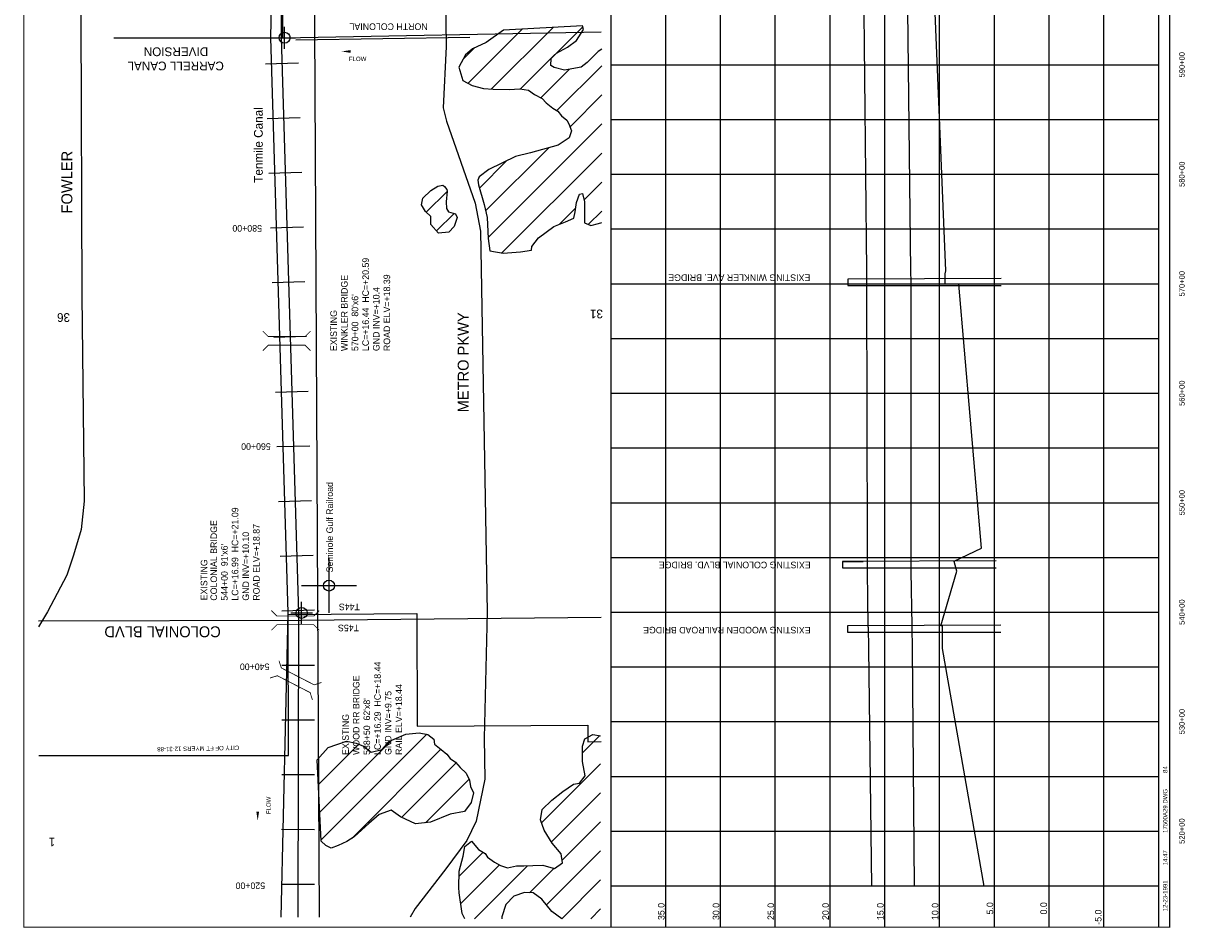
# Model space of a CAD drawing. Extents: x 217723 to 228442, y 820768 to 836778.
# Tile 1 of 2: x 217723 to 228326, y 820768 to 829031. Entities that reach past the tile are written whole.
import ezdxf
from ezdxf.enums import TextEntityAlignment as Align

# ---------------------------------------------------------------- set-up
doc = ezdxf.new("R2010")
doc.units = 0
doc.header["$LTSCALE"] = 800
doc.header["$PDMODE"] = 34
doc.header["$PDSIZE"] = 100
doc.linetypes.add('DASHED', pattern=[0])
doc.linetypes.add('STREAM', pattern=[0])
doc.layers.get('0').update_dxf_attribs({"linetype": 'CONTINUOUS'})
for name, color, linetype in [('BORDER', 1, 'CONTINUOUS'), ('CITY', 10, 'DASHED'), ('EXISTING', 7, 'CONTINUOUS'), ('GRID', 2, 'CONTINUOUS'), ('MAJROADS', 9, 'CONTINUOUS'), ('MLLTXT', 7, 'CONTINUOUS'), ('RR', 13, 'CONTINUOUS'), ('SEC', 2, 'CONTINUOUS'), ('STATIONS', 7, 'CONTINUOUS'), ('STRUCTURES', 1, 'CONTINUOUS'), ('TEXT', 7, 'CONTINUOUS'), ('TRUNKS', 5, 'STREAM'), ('WETDBA', 12, 'CONTINUOUS'), ('WETFILL', 8, 'CONTINUOUS'), ('WSHEDS', 3, 'CONTINUOUS')]:
    doc.layers.add(name, color=color, linetype=linetype)

# ---------------------------------------------------------------- blocks, each defined once
blk = doc.blocks.new('BRIDGE')
at = {"layer": 'STRUCTURES', "color": 0, "const_width": 20}
for points in [[(-234, -534), (-101, -402), (-101, 496), (-234, 629)], [(244, -534), (112, -402), (112, 496), (244, 629)]]:
    blk.add_lwpolyline(points, dxfattribs=at)
blk = doc.blocks.new('TICK')
at = {"color": 0}
for points in [[(500, 0), (500, 1000)], [(0, 500), (1000, 500)]]:
    blk.add_lwpolyline(points, dxfattribs=at)
blk.add_point((500, 500), dxfattribs=at)
blk = doc.blocks.new('LOGON')
at = {"color": 0}
blk.add_attdef('DATE', text='', height=1, dxfattribs=at).set_placement((-1.87, 1.76), align=Align.RIGHT)
for tag, p in [('TIME', (1.56, 1.76)), ('DRAWING', (8.97, 1.76)), ('OPERATOR', (22.66, 1.76))]:
    blk.add_attdef(tag, p, '', height=1, dxfattribs=at)
blk = doc.blocks.new('FLARROW')
at = {"color": 0}
blk.add_lwpolyline([(-0.28, 0.019, 0, 0.05, 0), (-0.112, 0.019, 0, 0, -0.087559), (-0.012, 0.001, 0, 0, 0.245722), (0.075, 0.013, 0, 0, -0.309425), (0.212, 0.015, 0, 0, 0), (0.278, 0.013, 0, 0, 0)], format="xyseb", dxfattribs=at)
blk.add_text('FLOW', height=0.08, dxfattribs=at).set_placement((0.015, -0.157), align=Align.CENTER)
blk = doc.blocks.new('*X')
at = {"color": 0}
for p, q in [((221997, 828430), (222559, 828992)), ((222591, 828758), (222831, 828998)), ((221784, 828482), (222278, 828976)), ((221737, 828700), (221842, 828805)), ((222263, 828430), (222577, 828745)), ((222448, 828350), (222708, 828610)), ((222595, 828232), (223004, 828641)), ((222714, 828085), (223004, 828375)), ((221967, 827074), (223004, 828110)), ((221944, 827316), (222523, 827894)), ((222092, 826933), (223004, 827845)), ((221887, 827524), (222135, 827772)), ((222842, 827418), (223004, 827580)), ((221402, 827305), (221592, 827494)), ((222618, 827194), (222767, 827343)), ((222881, 827193), (223004, 827315)), ((221496, 827133), (221656, 827292)), ((220442, 821572), (221406, 822536)), ((220418, 822077), (220785, 822444)), ((220430, 821824), (221087, 822482)), ((222829, 822367), (222985, 822523)), ((220721, 821585), (221536, 822400)), ((221178, 821777), (221675, 822274)), ((222454, 821727), (222993, 822266)), ((221394, 821728), (221793, 822127)), ((222544, 821552), (222993, 822001)), ((222643, 821385), (222993, 821736)), ((222500, 820977), (222993, 821471)), ((221701, 821239), (221920, 821458)), ((221716, 820989), (222071, 821344)), ((221842, 820850), (222327, 821334)), ((222345, 821088), (222569, 821312)), ((222639, 820851), (222993, 821206)), ((222903, 820850), (222993, 820940))]:
    blk.add_line(p, q, dxfattribs=at)

msp = doc.modelspace()

# ---------------------------------------------------------------- linework, layer by layer
at = {"layer": 'BORDER', "color": 0, "const_width": 10}
msp.add_lwpolyline([(228188, 820773), (228188, 836773), (217728, 836773), (217728, 820773)], close=True, dxfattribs=at)
for points in [[(223088, 820773), (223088, 836773)], [(228088, 820773), (228088, 836773)]]:
    msp.add_lwpolyline(points, dxfattribs=at)
at = {"layer": 'CITY', "color": 0}
for points in [[(222997, 828948), (220092, 828895), (220088, 831607), (220925, 831621), (220930, 831844), (221299, 831847), (221297, 831607), (222289, 831607), (222291, 832176), (220051, 832184), (220051, 832861), (222720, 832862), (222718, 835430)], [(217864, 822342), (220143, 822343), (220142, 823630), (221315, 823639), (221320, 822611), (222876, 822619), (222876, 822466), (222997, 822469)]]:
    msp.add_lwpolyline(points, dxfattribs=at)
at = {"layer": 'EXISTING', "color": 0}
msp.add_line((225203, 824115), (225391, 824115), dxfattribs=at)
for points in [[(225469, 821148), (225443, 823319), (225438, 823514), (225437, 823515), (225437, 823525), (225437, 823526), (225430, 824025), (225430, 824026), (225430, 824115), (225429, 824116), (225429, 824235), (225424, 826647), (225424, 826648), (225424, 826692), (225424, 826740), (225424, 826770), (225397, 829420), (225386, 831620), (225379, 833469), (225379, 833470), (225266, 833510), (225264, 833511), (225264, 833560)], [(225403, 833560), (225403, 833511), (225487, 833510), (225784, 833470), (225785, 833469), (225784, 831620), (225792, 829420), (225823, 826770), (225823, 826740), (225824, 826692), (225824, 826648), (225824, 826647), (225826, 824235), (225826, 824116), (225826, 824115), (225826, 824026), (225826, 824025), (225833, 823526), (225833, 823525), (225833, 823515), (225833, 823514), (225839, 823319), (225855, 821148)]]:
    msp.add_lwpolyline(points, dxfattribs=at)
at = {"layer": 'EXISTING', "color": 0, "linetype": 'DASHED'}
for points in [[(226495, 821148), (226115, 823319), (226115, 823514), (226115, 823515), (226115, 823525), (226099, 823526), (226245, 824025), (226245, 824026), (226220, 824115), (226220, 824116), (226470, 824235), (226265, 826647), (226140, 826648), (226140, 826692), (226140, 826740), (226145, 826770), (226035, 829420), (226385, 831620), (225930, 833469), (225930, 833470), (225747, 833510), (225780, 833511), (225780, 833560)], [(226651, 826698), (225251, 826692), (225251, 826634), (226651, 826634)], [(226603, 824121), (225203, 824115), (225203, 824057), (226603, 824057)], [(226646, 823531), (225246, 823525), (225246, 823467), (226646, 823467)]]:
    msp.add_lwpolyline(points, dxfattribs=at)
at = {"layer": 'GRID', "color": 0}
for points in [[(223588, 820773), (223588, 836773)], [(224088, 820773), (224088, 836773)], [(224588, 820773), (224588, 836773)], [(225088, 820773), (225088, 836773)], [(225588, 820773), (225588, 836773)], [(226088, 820773), (226088, 836773)], [(226588, 820773), (226588, 836773)], [(227088, 820773), (227088, 836773)], [(227588, 820773), (227588, 836773)], [(228088, 828648), (223088, 828648)], [(228088, 828148), (223088, 828148)], [(228088, 827648), (223088, 827648)], [(228088, 827148), (223088, 827148)], [(228088, 826648), (223088, 826648)], [(228088, 826148), (223088, 826148)], [(228088, 825648), (223088, 825648)], [(228088, 825148), (223088, 825148)], [(228088, 824648), (223088, 824648)], [(228088, 824148), (223088, 824148)], [(228088, 823648), (223088, 823648)], [(228088, 823148), (223088, 823148)], [(228088, 822648), (223088, 822648)], [(228088, 822148), (223088, 822148)], [(228088, 821648), (223088, 821648)], [(228088, 821148), (223088, 821148)]]:
    msp.add_lwpolyline(points, dxfattribs=at)
at = {"layer": 'MAJROADS', "color": 0}
for points in [[(218294, 836656), (218298, 835165), (218240, 834210), (218214, 832954), (218238, 831638), (218258, 826543), (218278, 824666), (218250, 824407), (218182, 824172), (218122, 823989), (217943, 823655), (217863, 823518)], [(221528, 832948), (221582, 828818), (221556, 828259), (221587, 828137), (221847, 827387), (221898, 827132), (221959, 823650), (221929, 822499), (221935, 822126), (221857, 821743), (221773, 821564), (221579, 821308), (221301, 820943), (221254, 820866)], [(222997, 823601), (220257, 823576), (217863, 823570)]]:
    msp.add_lwpolyline(points, dxfattribs=at)
at = {"layer": 'RR', "color": 0}
msp.add_lwpolyline([(219949, 835402), (219990, 835348), (220202, 835142), (220311, 834732), (220362, 832480), (220424, 820866)], dxfattribs=at)
at = {"layer": 'SEC', "color": 0}
for p in [(220108, 828898), (220264, 823644)]:
    msp.add_point(p, dxfattribs=at)
at = {"layer": 'STATIONS', "color": 0}
for p, q in [((219935, 828661), (220235, 828670)), ((219950, 828161), (220250, 828170)), ((219965, 827661), (220265, 827670)), ((219980, 827162), (220280, 827171)), ((219995, 826662), (220294, 826671)), ((220009, 826162), (220309, 826171)), ((220024, 825662), (220324, 825671)), ((220039, 825163), (220339, 825171)), ((220054, 824663), (220354, 824672)), ((220069, 824163), (220369, 824172)), ((220083, 823663), (220383, 823672)), ((220083, 823168), (220383, 823167)), ((220083, 822668), (220383, 822667)), ((220082, 822168), (220382, 822167)), ((220081, 821668), (220381, 821667)), ((220081, 821168), (220381, 821167))]:
    msp.add_line(p, q, dxfattribs=at)
at = {"layer": 'TRUNKS', "color": 0}
msp.add_line((220211, 828880), (221800, 828904), dxfattribs=at)
at = {"layer": 'TRUNKS', "color": 0, "linetype": 'STREAM'}
msp.add_lwpolyline([(220099, 832770), (220078, 828898), (220234, 823644), (220230, 820866)], dxfattribs=at)
at = {"layer": 'TRUNKS', "color": 0}
msp.add_lwpolyline([(220100, 828895), (218550, 828895)], dxfattribs=at)
msp.add_lwpolyline([(219863, 821745, 0, 25, 0), (219863, 821829, 0, 0, -0.087559), (219872, 821879, 0, 0, 0.245722), (219866, 821923, 0, 0, -0.309425), (219865, 821991, 0, 0, 0), (219866, 822024, 0, 0, 0)], format="xyseb", dxfattribs=at)
at = {"layer": 'WETDBA', "color": 0}
for points in [[(223004, 828795), (222972, 828773), (222870, 828671), (222817, 828628), (222663, 828602), (222569, 828626), (222539, 828645), (222543, 828708), (222590, 828758), (222691, 828811), (222774, 828872), (222837, 828973), (222828, 829007), (222107, 828966), (221948, 828854), (221824, 828797), (221761, 828743), (221698, 828629), (221736, 828507), (221820, 828463), (221925, 828435), (222012, 828428), (222160, 828425), (222255, 828431), (222335, 828420), (222391, 828380), (222461, 828343), (222497, 828303), (222556, 828256), (222602, 828228), (222635, 828184), (222684, 828144), (222704, 828111), (222727, 828049), (222706, 827985), (222605, 827918), (222352, 827847), (222217, 827812), (221972, 827694), (221884, 827626), (221873, 827597), (221878, 827555), (221931, 827374), (221958, 827256), (221968, 827065), (221983, 826950), (222105, 826931), (222262, 826943), (222361, 826957), (222365, 826991), (222426, 827069), (222567, 827174), (222673, 827216), (222748, 827250), (222762, 827309), (222774, 827393), (222802, 827470), (222828, 827474), (222847, 827399), (222845, 827297), (222847, 827207), (222904, 827183), (222973, 827200), (223004, 827209)], [(221754, 820850), (221731, 820898), (221701, 821087), (221698, 821135), (221702, 821284), (221740, 821423), (221755, 821510), (221815, 821558), (221880, 821483), (221939, 821446), (221962, 821413), (222026, 821366), (222081, 821338), (222142, 821316), (222226, 821335), (222291, 821333), (222374, 821337), (222467, 821340), (222495, 821330), (222573, 821311), (222646, 821362), (222634, 821445), (222551, 821541), (222479, 821660), (222444, 821754), (222461, 821849), (222549, 821934), (222648, 822014), (222746, 822080), (222801, 822088), (222853, 822156), (222829, 822287), (222829, 822428), (222850, 822495), (222923, 822535), (222993, 822521)], [(222640, 820850), (222547, 820917), (222457, 821030), (222378, 821086), (222299, 821090), (222200, 821056), (222128, 820982), (222092, 820867), (222091, 820850)]]:
    msp.add_lwpolyline(points, dxfattribs=at)
for points in [[(221583, 827400), (221587, 827339), (221605, 827307), (221669, 827289), (221685, 827256), (221657, 827173), (221608, 827123), (221514, 827113), (221443, 827192), (221444, 827265), (221395, 827312), (221359, 827373), (221369, 827433), (221445, 827504), (221506, 827541), (221552, 827551), (221569, 827540), (221590, 827512), (221592, 827495)], [(220443, 821558), (220407, 822302), (220505, 822415), (220674, 822472), (220763, 822453), (220830, 822426), (220899, 822371), (220998, 822397), (221065, 822472), (221216, 822536), (221338, 822548), (221415, 822534), (221470, 822491), (221478, 822445), (221539, 822398), (221589, 822353), (221621, 822315), (221670, 822280), (221711, 822233), (221765, 822179), (221798, 822117), (221806, 822059), (221832, 822001), (221813, 821911), (221751, 821831), (221620, 821807), (221441, 821733), (221302, 821718), (221168, 821782), (221081, 821842), (220972, 821804), (220876, 821720), (220743, 821599), (220677, 821557), (220597, 821519), (220533, 821495), (220486, 821519)]]:
    msp.add_lwpolyline(points, close=True, dxfattribs=at)
at = {"layer": 'WSHEDS', "color": 0}
msp.add_lwpolyline([(220077, 820866), (220140, 823642, 0.013127), (220140, 823647), (219984, 828896, -0.012432), (219984, 828901), (220065, 832939)], format="xyb", dxfattribs=at)

# ---------------------------------------------------------------- block references
at = {"color": 0, "xscale": 0.5, "yscale": 0.5, "zscale": 0.5}
msp.add_blockref('TICK', (220264, 823644), dxfattribs=at)
at = {"layer": 'STRUCTURES', "color": 0, "xscale": 0.375, "yscale": 0.375, "zscale": 0.375}
for p, rotation in [((220145, 826127), 90), ((220224, 823574), 90), ((220225, 823019), 62.72746254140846)]:
    msp.add_blockref('BRIDGE', p, dxfattribs=dict(at, rotation=rotation))
at = {"layer": 'TEXT', "color": 0, "xscale": 40, "yscale": 40, "zscale": 40, "rotation": 90}
msp.add_blockref('LOGON', (228238, 821276), dxfattribs=at).add_auto_attribs({'DATE': '12-23-1991', 'TIME': '14:47', 'OPERATOR': '84', 'DRAWING': '17500A29.DWG'})
at = {"layer": 'TRUNKS', "color": 0, "xscale": 500, "yscale": 500, "zscale": 500}
msp.add_blockref('FLARROW', (220768, 828763), dxfattribs=at)
at = {"layer": 'WETFILL', "color": 0}
msp.add_blockref('*X', (0, 0), dxfattribs=at)
msp.add_blockref('*X', (0, 0), dxfattribs=at)
msp.add_blockref('*X', (0, 0), dxfattribs=at)
msp.add_blockref('*X', (0, 0), dxfattribs=at)

# ---------------------------------------------------------------- texts
at = {"layer": 'EXISTING', "color": 0}
for s, rotation, p in [('LC=+16.44  HC=+20.59', 90, (220878, 826036)), ('WINKLER BRIDGE', 90, (220684, 826036)), ('ROAD ELV=+18.39', 90, (221072, 826036)), ('EXISTING WINKLER AVE. BRIDGE', 180, (224908, 826736)), ("570+00  80'x6'", 90, (220781, 826036)), ('GND INV=+10.4', 90, (220975, 826036)), ('EXISTING', 90, (220586, 826036)), ('LC=+16.99  HC=+21.09', 90, (219686, 823756)), ('COLONIAL BRIDGE', 90, (219492, 823756)), ('GND INV=+10.10', 90, (219784, 823756)), ('ROAD ELV=+18.87', 90, (219881, 823756)), ("544+00  91'x6'", 90, (219589, 823756)), ('EXISTING', 90, (219403, 823759)), ('EXISTING COLONIAL BLVD. BRIDGE', 180, (224911, 824112)), ('EXISTING WOODEN RAILROAD BRIDGE', 180, (224910, 823517)), ('LC=+16.29  HC=+18.44', 90, (220987, 822347)), ('WOOD RR BRIDGE', 90, (220792, 822347)), ('RAIL ELV=+18.44', 90, (221181, 822347)), ("538+50  62'x8'", 90, (220889, 822347)), ('GND INV=+9.75', 90, (221084, 822347)), ('EXISTING', 90, (220695, 822347))]:
    msp.add_text(s, height=60, rotation=rotation, dxfattribs=at).set_placement(p)
at = {"layer": 'MLLTXT', "color": 0}
for s, p in [('35.0', (223577, 820839)), ('30.0', (224077, 820839)), ('25.0', (224577, 820839)), ('20.0', (225077, 820839)), ('15.0', (225577, 820839)), ('10.0', (226077, 820839)), ('5.0', (226577, 820890)), ('0.0', (227068, 820890)), ('-5.0', (227566, 820796))]:
    msp.add_text(s, height=60, rotation=90, dxfattribs=at).set_placement(p)
at = {"layer": 'STATIONS', "color": 0}
for s, p in [('580+00', (219767, 827187)), ('560+00', (219847, 825194))]:
    msp.add_text(s, height=60, rotation=180, dxfattribs=at).set_placement(p, align=Align.CENTER)
at = {"layer": 'TEXT', "color": 0}
for s, height, rotation, p in [('NORTH COLONIAL', 60, 180, (221058, 829029)), ('590+00', 50, 90, (228325, 828651)), ('580+00', 50, 90, (228325, 827651)), ('570+00', 50, 90, (228325, 826651)), ('560+00', 50, 90, (228325, 825651)), ('550+00', 50, 90, (228325, 824651)), ('540+00', 50, 90, (228325, 823651)), ('540+00', 60, 180, (219835, 823182)), ('530+00', 50, 90, (228325, 822651)), ('520+00', 50, 90, (228325, 821651)), ('520+00', 60, 180, (219796, 821182))]:
    msp.add_text(s, height=height, rotation=rotation, dxfattribs=at).set_placement(p, align=Align.CENTER)
for s, height, rotation, p in [('FOWLER', 100, 90, (218171, 827293)), ('36', 80, 180, (218150, 826382)), ('31', 80, 180, (223015, 826415)), ('METRO PKWY', 100, 90, (221789, 825476)), ('Seminole Gulf Railroad', 60, 90, (220550, 824014)), ('T44S', 60, 180, (220796, 823729)), ('COLONIAL BLVD', 100, 180, (219526, 823522)), ('T45S', 60, 180, (220788, 823537)), ('CITY OF FT MYERS 12-31-88', 40, 181, (219694, 822432)), ('1', 80, 180, (218014, 821592))]:
    msp.add_text(s, height=height, rotation=rotation, dxfattribs=at).set_placement(p)
at = {"layer": 'TRUNKS', "color": 0}
for s, rotation, p in [('DIVERSION', 180, (219411, 828810)), ('CARRELL CANAL', 180, (219554, 828680)), ('Tenmile Canal', 90, (219909, 827573))]:
    msp.add_text(s, height=80, rotation=rotation, dxfattribs=at).set_placement(p)
msp.add_text('FLOW', height=40, rotation=90, dxfattribs=at).set_placement((219982, 821886), align=Align.CENTER)

doc.saveas('drawing.dxf')
